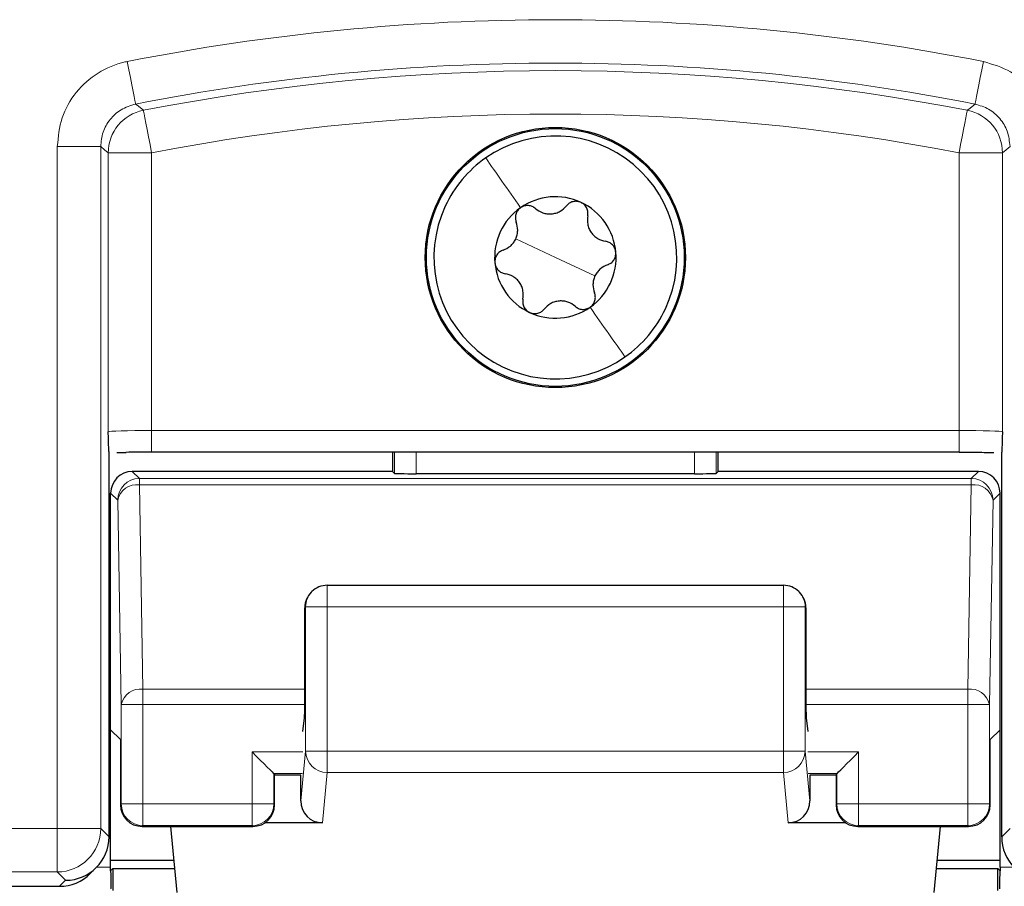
# Model space of a CAD drawing. Header units: millimetres. Extents: x 5 to 418, y 2 to 292.
# Tile 13 of 36: x 125 to 136, y 184 to 194. Entities that reach past the tile are written whole.
import ezdxf

# ---------------------------------------------------------------- set-up
doc = ezdxf.new("R2010")
doc.units = ezdxf.units.MM

msp = doc.modelspace()

# ---------------------------------------------------------------- linework, layer by layer
at = {"color": 7, "linetype": 'Continuous', "lineweight": 18}
for p, q in [((125.5098, 184.1964), (125.5098, 192.0586)), ((125.5098, 192.0586), (126.0097, 192.0586)), ((126.0097, 192.0586), (126.0097, 184.1964)), ((126.0973, 188.772), (126.0973, 191.9865)), ((126.0973, 191.9865), (126.5972, 191.9865)), ((126.5972, 191.9865), (126.5972, 188.7849)), ((135.9051, 191.9865), (136.405, 191.9865)), ((135.9051, 188.7849), (135.9051, 191.9865)), ((136.405, 191.9865), (136.405, 188.772)), ((131.2511, 190.7805), (130.7942, 190.9937)), ((131.2511, 190.7805), (131.7081, 190.5673)), ((126.5972, 188.5349), (126.5972, 188.7849)), ((126.5972, 188.7849), (135.9051, 188.7849)), ((135.9051, 188.5349), (135.9051, 188.7849)), ((129.3969, 188.2915), (129.3969, 188.5349)), ((129.6468, 188.5349), (129.6468, 188.2872)), ((132.8555, 188.2872), (132.8555, 188.5349)), ((133.1054, 188.5349), (133.1054, 188.2915)), ((126.3746, 188.3134), (126.4557, 188.2322)), ((136.0466, 188.2322), (136.1277, 188.3134)), ((126.4557, 188.2322), (126.4557, 188.1591)), ((126.4557, 188.2322), (136.0466, 188.2322)), ((136.0466, 188.1591), (136.0466, 188.2322)), ((126.4557, 188.1591), (126.4968, 185.8037)), ((126.4557, 188.1591), (136.0466, 188.1591)), ((136.0055, 185.8037), (136.0466, 188.1591)), ((126.2057, 187.9823), (126.1246, 188.0634)), ((126.2469, 185.6269), (126.2057, 187.9823)), ((136.2965, 187.9823), (136.2554, 185.6269)), ((136.3777, 188.0634), (136.2965, 187.9823)), ((128.6218, 186.7511), (128.6218, 187.001)), ((133.8805, 186.7511), (133.8805, 187.001)), ((128.3719, 186.7511), (128.3631, 186.7423)), ((128.3719, 186.7511), (128.6218, 186.7511)), ((128.3719, 185.088), (128.3719, 186.7511)), ((128.6218, 186.7511), (128.6218, 185.088)), ((133.8805, 186.7511), (128.6218, 186.7511)), ((133.8805, 185.088), (133.8805, 186.7511)), ((133.8805, 186.7511), (134.1304, 186.7511)), ((134.1304, 186.7511), (134.1304, 185.088)), ((134.1392, 186.7423), (134.1304, 186.7511)), ((126.4968, 185.8037), (126.4968, 185.6269)), ((126.4968, 185.8037), (128.3631, 185.8037)), ((134.1392, 185.8037), (136.0055, 185.8037)), ((136.0055, 185.6269), (136.0055, 185.8037)), ((126.4968, 185.6269), (126.2469, 185.6269)), ((126.2469, 184.4804), (126.2469, 185.6269)), ((126.4968, 185.6269), (126.4968, 184.4804)), ((126.4968, 185.6269), (128.3627, 185.6269)), ((134.1396, 185.6269), (136.0055, 185.6269)), ((136.0055, 184.4804), (136.0055, 185.6269)), ((136.2554, 185.6269), (136.0055, 185.6269)), ((136.2554, 185.6269), (136.2554, 184.4804)), ((128.3412, 185.0804), (127.7555, 185.0804)), ((127.7555, 184.4804), (127.7555, 185.0804)), ((128.3168, 184.5162), (128.3719, 185.088)), ((128.3719, 185.088), (128.6218, 185.088)), ((128.6218, 185.088), (133.8805, 185.088)), ((128.6218, 184.842), (128.6218, 185.088)), ((133.8805, 185.088), (134.1304, 185.088)), ((133.8805, 184.842), (133.8805, 185.088)), ((134.1304, 185.088), (134.1855, 184.5162)), ((134.7468, 185.0804), (134.1611, 185.0804)), ((134.7468, 185.0804), (134.7468, 184.4804)), ((128.3369, 184.8305), (128.0054, 184.8305)), ((128.0054, 184.8305), (128.0054, 184.4804)), ((128.6218, 184.842), (128.5661, 184.2629)), ((133.8805, 184.842), (128.6218, 184.842)), ((133.9362, 184.2629), (133.8805, 184.842)), ((134.4969, 184.8305), (134.1653, 184.8305)), ((134.4969, 184.4804), (134.4969, 184.8305)), ((126.2373, 184.4709), (126.2469, 184.4804)), ((126.4968, 184.4804), (126.2469, 184.4804)), ((126.4968, 184.4804), (127.7555, 184.4804)), ((126.4968, 184.4804), (126.4968, 184.2305)), ((127.7555, 184.2305), (127.7555, 184.4804)), ((128.0054, 184.4804), (127.7555, 184.4804)), ((128.0054, 184.4804), (128.015, 184.4709)), ((134.4873, 184.4709), (134.4969, 184.4804)), ((134.7468, 184.4804), (134.4969, 184.4804)), ((134.7468, 184.4804), (136.0055, 184.4804)), ((134.7468, 184.4804), (134.7468, 184.2305)), ((136.2554, 184.4804), (136.0055, 184.4804)), ((136.0055, 184.2305), (136.0055, 184.4804)), ((136.2554, 184.4804), (136.265, 184.4709)), ((126.4968, 184.2305), (126.4873, 184.221)), ((126.4968, 184.2305), (127.7555, 184.2305)), ((127.765, 184.221), (127.7555, 184.2305)), ((134.7468, 184.2305), (134.7373, 184.221)), ((134.7468, 184.2305), (136.0055, 184.2305)), ((136.015, 184.221), (136.0055, 184.2305)), ((115.9924, 184.1964), (125.5098, 184.1964)), ((125.5098, 184.1964), (126.0097, 184.1964)), ((125.5098, 184.1964), (125.5098, 183.6965)), ((126.0097, 184.1964), (126.1059, 184.1002)), ((136.3964, 184.1002), (136.4926, 184.1964)), ((125.5098, 183.6965), (115.9924, 183.6965)), ((125.6058, 183.6004), (125.5098, 183.6965)), ((125.9648, 183.7523), (126.1246, 183.7523)), ((136.3777, 183.7523), (136.5375, 183.7523)), ((125.5358, 183.5305), (125.6058, 183.6004))]:
    msp.add_line(p, q, dxfattribs=at)
at = {"color": 7, "linetype": 'Continuous', "lineweight": 25}
for p, q in [((126.1059, 184.1005), (126.1059, 188.536)), ((135.9051, 188.5349), (126.5972, 188.5349)), ((129.375, 188.5349), (129.375, 188.3134)), ((133.1273, 188.3134), (133.1273, 188.5349)), ((136.3964, 184.1005), (136.3964, 188.536)), ((126.1965, 188.5328), (126.3045, 188.5336)), ((129.375, 188.3134), (126.3746, 188.3134)), ((129.3969, 188.2915), (129.375, 188.3134)), ((133.1273, 188.3134), (133.1054, 188.2915)), ((136.1277, 188.3134), (133.1273, 188.3134)), ((132.8555, 188.2872), (129.6468, 188.2872)), ((126.1246, 185.3343), (126.1246, 188.0634)), ((136.3777, 185.3343), (136.3777, 188.0634)), ((128.6218, 187.001), (133.8805, 187.001)), ((128.445, 186.9279), (128.4375, 186.9204)), ((134.0648, 186.9204), (134.0572, 186.9279)), ((128.3631, 185.7206), (128.3631, 186.7423)), ((134.1392, 186.7423), (134.1392, 185.7206)), ((128.3412, 185.3172), (128.3593, 185.4734)), ((134.1429, 185.4734), (134.1611, 185.3172)), ((126.2373, 185.2216), (126.1246, 185.3343)), ((126.1246, 183.7523), (126.1246, 185.3343)), ((136.3777, 185.3343), (136.265, 185.2216)), ((136.3777, 183.7523), (136.3777, 185.3343)), ((126.2373, 185.2216), (126.2373, 184.4709)), ((136.265, 184.4709), (136.265, 185.2216)), ((128.0054, 184.8305), (128.015, 184.821)), ((128.015, 184.4709), (128.015, 184.821)), ((128.3185, 184.8121), (128.015, 184.8121)), ((128.3168, 184.5162), (128.3168, 184.8121)), ((134.4873, 184.8121), (134.1837, 184.8121)), ((134.1855, 184.8121), (134.1855, 184.5162)), ((134.4969, 184.8305), (134.4873, 184.821)), ((134.4873, 184.821), (134.4873, 184.4709)), ((126.4873, 184.221), (127.765, 184.221)), ((126.8145, 184.221), (126.888, 183.4583)), ((128.5661, 184.2629), (127.9036, 184.2629)), ((134.5987, 184.2629), (133.9362, 184.2629)), ((134.7373, 184.221), (136.015, 184.221)), ((135.6878, 184.221), (135.6143, 183.4583)), ((126.1059, 184.1002), (126.1059, 184.1005)), ((136.3964, 184.1002), (136.3964, 184.1005)), ((126.1246, 183.8301), (126.8522, 183.8301)), ((135.6501, 183.8301), (136.3777, 183.8301)), ((125.8895, 183.677), (125.9595, 183.7469)), ((126.1245, 183.7071), (126.1247, 183.7071)), ((126.1508, 183.7332), (126.1247, 183.7071)), ((126.1508, 183.7332), (126.1508, 183.4805)), ((126.8615, 183.7332), (126.1508, 183.7332)), ((136.3515, 183.7332), (135.6408, 183.7332)), ((136.3776, 183.7071), (136.3515, 183.7332)), ((136.3515, 183.4805), (136.3515, 183.7332)), ((136.3776, 183.7071), (136.3778, 183.7071)), ((115.501, 183.5305), (125.5358, 183.5305))]:
    msp.add_line(p, q, dxfattribs=at)
at = {"color": 7, "linetype": 'Continuous', "lineweight": 18, "flags": 128}
for points in [[(126.3161, 193.0396), (126.3348, 192.9449), (126.3527, 192.8538), (126.3693, 192.7697), (126.3839, 192.6957), (126.396, 192.6347), (126.405, 192.5889), (126.4107, 192.56), (126.4129, 192.5491)], [(136.1862, 193.0396), (136.1675, 192.9449), (136.1496, 192.8538), (136.133, 192.7697), (136.1184, 192.6957), (136.1063, 192.6347), (136.0973, 192.5889), (136.0916, 192.56), (136.0894, 192.5491)], [(126.4129, 192.5491), (126.4306, 192.5348), (126.5019, 192.4773)], [(136.0004, 192.4773), (136.0181, 192.4916), (136.0894, 192.5491)], [(126.5019, 192.4773), (126.504, 192.4664), (126.5096, 192.4375), (126.5185, 192.3916), (126.5304, 192.3306), (126.5448, 192.2565), (126.5611, 192.1724), (126.5788, 192.0812), (126.5972, 191.9865)], [(136.0004, 192.4773), (135.9983, 192.4664), (135.9927, 192.4375), (135.9838, 192.3916), (135.9719, 192.3306), (135.9575, 192.2565), (135.9412, 192.1724), (135.9235, 192.0812), (135.9051, 191.9865)], [(126.0973, 191.9865), (126.0534, 192.0227), (126.0097, 192.0586)], [(136.4926, 192.0586), (136.4489, 192.0227), (136.405, 191.9865)]]:
    msp.add_lwpolyline(points, dxfattribs=at)
at = {"color": 7, "linetype": 'Continuous', "lineweight": 25, "flags": 128}
for points in [[(127.7555, 185.0804), (127.8037, 185.0322), (127.8501, 184.9858), (127.893, 184.9429), (127.9307, 184.9052), (127.9618, 184.8741), (127.9852, 184.8507), (127.9999, 184.836), (128.0054, 184.8305)], [(134.4969, 184.8305), (134.5024, 184.836), (134.5171, 184.8507), (134.5405, 184.8741), (134.5716, 184.9052), (134.6093, 184.9429), (134.6522, 184.9858), (134.6986, 185.0322), (134.7468, 185.0804)]]:
    msp.add_lwpolyline(points, dxfattribs=at)
at = {"color": 7, "linetype": 'Continuous', "lineweight": 25}
for radius in [1.5, 1.486]:
    msp.add_circle((131.2511, 190.7805), radius, dxfattribs=at)
at = {"color": 7, "linetype": 'Continuous', "lineweight": 18}
for centre, radius, start, end in [((131.2511, 168.0305), 25.4913, 78.83718, 101.16282), ((131.2511, 168.0305), 24.9914, 78.83718, 101.16282), ((131.2511, 168.0305), 24.9038, 79.00614, 100.99386), ((126.5974, 191.9864), 0.5001, 101.01006, 179.9836), ((131.2511, 168.0305), 24.4039, 79.00614, 100.99386), ((135.9049, 191.9864), 0.5001, 0.0164, 78.98994), ((126.4558, 187.9822), 0.2501, 90.02088, 179.97858), ((136.0465, 187.9822), 0.2501, 0.02163, 89.9789), ((126.4272, 187.9342), 0.2266, 82.77443, 167.7613), ((136.0751, 187.9342), 0.2266, 12.23893, 97.22534), ((128.6218, 186.7512), 0.2499, 135.00325, 180.01845), ((133.8805, 186.7512), 0.2499, 359.97943, 44.99887), ((126.4683, 185.5789), 0.2266, 82.77647, 167.76154), ((136.034, 185.5789), 0.2266, 12.23859, 97.2235), ((128.6208, 185.0909), 0.2489, 180.67087, 270.24552), ((133.8815, 185.0909), 0.2489, 269.7552, 359.32841), ((126.4969, 184.4805), 0.2501, 180.01992, 269.97891), ((127.7554, 184.4805), 0.2501, 270.02099, 359.98019), ((134.7469, 184.4805), 0.2501, 180.01984, 269.97898), ((136.0054, 184.4805), 0.2501, 270.02099, 359.98008), ((125.5096, 184.1966), 0.5001, 270.02011, 359.9793)]:
    msp.add_arc(centre, radius, start, end, dxfattribs=at)
at = {"color": 7, "linetype": 'Continuous', "lineweight": 25}
for centre, radius, start, end in [((131.2511, 190.7805), 1.4, 334.98633, 124.98633), ((131.2511, 190.7805), 1.4, 124.98633, 154.98633), ((131.2511, 190.7805), 1.4, 154.98633, 304.98633), ((131.2511, 190.7805), 0.7, 64.98633, 124.98633), ((131.2511, 190.7805), 0.7, 4.98633, 64.98633), ((131.2511, 190.7805), 0.7, 124.98633, 184.98633), ((131.2511, 190.7805), 0.7, 304.98633, 4.98633), ((131.2511, 190.7805), 0.7, 184.98633, 244.98633), ((131.2511, 190.7805), 0.7, 244.98633, 304.98633), ((131.2511, 190.7805), 1.4, 304.98633, 334.98633), ((128.6218, 186.7511), 0.25, 90, 135), ((133.8805, 186.7511), 0.25, 45, 90), ((126.4874, 184.471), 0.2501, 180.02163, 269.9789), ((127.7649, 184.471), 0.2501, 270.02102, 359.97845), ((134.7374, 184.471), 0.2501, 180.02158, 269.97901), ((136.0149, 184.471), 0.2501, 270.02088, 359.97858)]:
    msp.add_arc(centre, radius, start, end, dxfattribs=at)
at = {"color": 7, "linetype": 'Continuous', "lineweight": 18}
for centre, start_param, end_param in [((126.5972, 188.7718), 1.5707963, 3.1241394), ((135.9051, 188.7718), 0.0174533, 1.5707963)]:
    msp.add_ellipse(centre, major_axis=(0.5, 0), ratio=0.0261826, start_param=start_param, end_param=end_param, dxfattribs=at)
at = {"color": 7, "linetype": 'Continuous', "lineweight": 25}
for centre, major_axis, ratio, start_param, end_param in [((126.5972, 188.5218), (0.75, 0), 0.0174551, 1.5707963, 1.9794839), ((126.3746, 188.0634), (0.1768, -0.1768), 0.9996955, 2.3563468, 3.9268385), ((136.1277, 188.0634), (-0.1768, -0.1768), 0.9996955, 2.3563468, 3.9268385), ((129.6468, 188.2916), (0.25, 0), 0.0174551, 3.1590459, 4.712389), ((132.8555, 188.2916), (0.25, 0), 0.0174551, 4.712389, 6.265732), ((128.6175, 186.7467), (0.2359, 0.0977), 0.9756194, 1.9722982, 2.7400908), ((133.8848, 186.7467), (0.2359, -0.0977), 0.9756194, 0.4015019, 1.1692945), ((128.6131, 186.7424), (0.1768, 0.1768), 0.9996955, 2.3385889, 2.3563468), ((133.8892, 186.7424), (0.1768, -0.1768), 0.9996955, 0.7852459, 0.8030037), ((128.3587, 185.7206), (0, 0.25), 0.0174551, 3.2911086, 4.712389), ((134.1436, 185.7206), (0, 0.25), 0.0174551, 1.5707963, 2.9920767), ((128.5668, 184.517), (-0.0244, -0.2529), 0.9838215, 4.8099607, 6.3776443), ((133.9355, 184.517), (-0.0244, 0.2529), 0.9838215, 3.0471336, 4.6148173), ((125.6058, 184.1004), (0.5001, 0), 0.9996955, 4.712389, 6.2828806), ((136.8965, 184.1004), (0.5001, 0), 0.9996955, 3.1418973, 4.712389), ((125.536, 184.0306), (0.3537, 0.3537), 0.9996955, 3.9268385, 4.712389), ((126.1202, 183.7523), (0, 0.25), 0.0174551, 4.5305121, 4.712389), ((126.129, 183.7523), (0, 0.25), 0.0174551, 1.7526732, 3.1241394), ((136.3733, 183.7523), (0, 0.25), 0.0174551, 3.1590459, 4.5305121), ((136.3821, 183.7523), (0, 0.25), 0.0174551, 1.5707963, 1.7526732)]:
    msp.add_ellipse(centre, major_axis=major_axis, ratio=ratio, start_param=start_param, end_param=end_param, dxfattribs=at)
at = {"color": 7, "linetype": 'Continuous', "lineweight": 18}
for points, knots in [([(126.3161, 193.0396), (126.3074, 193.0378), (126.1892, 193.0134), (125.9689, 192.9225), (125.7154, 192.6953), (125.5429, 192.3959), (125.5208, 192.1711), (125.5098, 192.0586)], [0, 0, 0, 0, 0.01936659, 0.26450738, 0.5096537, 0.75482775, 1, 1, 1, 1]), ([(136.9925, 192.0586), (136.9924, 192.0675), (136.9914, 192.1882), (136.9448, 192.4219), (136.771, 192.7146), (136.5107, 192.9417), (136.2944, 193.007), (136.1862, 193.0396)], [0, 0, 0, 0, 0.0193657, 0.2645105, 0.509653, 0.7548267, 1, 1, 1, 1]), ([(126.0097, 192.0586), (126.0152, 192.1149), (126.0262, 192.2275), (126.1126, 192.3763), (126.2421, 192.4963), (126.3545, 192.5311), (126.4129, 192.5491)], [0, 0, 0, 0, 0.2452696, 0.4904939, 0.7356928, 1, 1, 1, 1]), ([(136.0894, 192.5491), (136.1436, 192.5328), (136.2519, 192.5002), (136.3811, 192.3867), (136.4739, 192.2364), (136.4862, 192.1193), (136.4926, 192.0586)], [0, 0, 0, 0, 0.24526535, 0.49048757, 0.73568534, 1, 1, 1, 1]), ([(130.4484, 191.9275), (130.5088, 191.8413), (130.6295, 191.6688), (130.7763, 191.4589), (130.8498, 191.354)], [0, 0, 0, 0, 0.5000044, 1, 1, 1, 1]), ([(132.0539, 189.6335), (131.9935, 189.7197), (131.8728, 189.8922), (131.726, 190.102), (131.6525, 190.207)], [0, 0, 0, 0, 0.5000044, 1, 1, 1, 1])]:
    msp.add_open_spline(points, degree=3, knots=knots, dxfattribs=at)
at = {"color": 7, "linetype": 'Continuous', "lineweight": 25}
for points, knots in [([(131.0231, 191.3439), (131.0112, 191.3527), (130.9876, 191.3702), (130.9419, 191.3812), (130.8931, 191.3781), (130.8642, 191.362), (130.8498, 191.354)], [0, 0, 0, 0, 0.2508426, 0.4998228, 0.7500028, 1, 1, 1, 1]), ([(131.0231, 191.3439), (131.0489, 191.3253), (131.0876, 191.2974), (131.1544, 191.2823), (131.2071, 191.2807), (131.2588, 191.2913), (131.3224, 191.3176), (131.3559, 191.352), (131.3781, 191.3748)], [0, 0, 0, 0, 0.2491408, 0.3742758, 0.4988812, 0.623972, 0.7497369, 1, 1, 1, 1]), ([(131.5471, 191.4148), (131.5316, 191.4202), (131.5004, 191.431), (131.4517, 191.4257), (131.4086, 191.407), (131.3883, 191.3856), (131.3781, 191.3748)], [0, 0, 0, 0, 0.2492306, 0.4997313, 0.749342, 1, 1, 1, 1]), ([(131.625, 191.2596), (131.6267, 191.2743), (131.6301, 191.3036), (131.6167, 191.3486), (131.5896, 191.3894), (131.5613, 191.4063), (131.5471, 191.4148)], [0, 0, 0, 0, 0.2508641, 0.49981432, 0.74998603, 1, 1, 1, 1]), ([(130.8498, 191.354), (130.8373, 191.3432), (130.8124, 191.3216), (130.7927, 191.2768), (130.7873, 191.2301), (130.7957, 191.2018), (130.7999, 191.1876)], [0, 0, 0, 0, 0.2492286, 0.4997287, 0.7493288, 1, 1, 1, 1]), ([(131.625, 191.2596), (131.6218, 191.228), (131.617, 191.1805), (131.6374, 191.1152), (131.6624, 191.0688), (131.6973, 191.0292), (131.7519, 190.9873), (131.7984, 190.9755), (131.8294, 190.9677)], [0, 0, 0, 0, 0.2491385, 0.3742753, 0.4988739, 0.6239694, 0.7497369, 1, 1, 1, 1]), ([(130.6492, 190.8647), (130.6782, 190.8777), (130.7217, 190.8973), (130.7682, 190.9476), (130.7959, 190.9924), (130.8126, 191.0425), (130.8216, 191.1107), (130.8086, 191.1569), (130.7999, 191.1876)], [0, 0, 0, 0, 0.24908442, 0.37421972, 0.49883157, 0.62393451, 0.74971446, 1, 1, 1, 1]), ([(131.9485, 190.8413), (131.9454, 190.8575), (131.9392, 190.8899), (131.9102, 190.9294), (131.8724, 190.9574), (131.8437, 190.9642), (131.8294, 190.9677)], [0, 0, 0, 0, 0.2492181, 0.4997291, 0.7493361, 1, 1, 1, 1]), ([(130.6492, 190.8647), (130.6357, 190.8588), (130.6086, 190.8471), (130.5764, 190.8131), (130.5546, 190.7692), (130.5541, 190.7361), (130.5538, 190.7196)], [0, 0, 0, 0, 0.25078917, 0.49974851, 0.74992637, 1, 1, 1, 1]), ([(131.853, 190.6963), (131.8666, 190.7021), (131.8937, 190.7139), (131.9259, 190.7479), (131.9477, 190.7918), (131.9482, 190.8248), (131.9485, 190.8413)], [0, 0, 0, 0, 0.2507872, 0.4997189, 0.7499284, 1, 1, 1, 1]), ([(130.5538, 190.7196), (130.5569, 190.7035), (130.5631, 190.6711), (130.5921, 190.6316), (130.6299, 190.6036), (130.6585, 190.5967), (130.6729, 190.5933)], [0, 0, 0, 0, 0.2492181, 0.4997291, 0.7493361, 1, 1, 1, 1]), ([(131.853, 190.6963), (131.8241, 190.6832), (131.7805, 190.6637), (131.7341, 190.6133), (131.7064, 190.5685), (131.6897, 190.5185), (131.6807, 190.4502), (131.6937, 190.404), (131.7024, 190.3733)], [0, 0, 0, 0, 0.2490844, 0.3742197, 0.4988316, 0.6239345, 0.7497145, 1, 1, 1, 1]), ([(130.8773, 190.3013), (130.8805, 190.3329), (130.8853, 190.3804), (130.8649, 190.4458), (130.8399, 190.4922), (130.805, 190.5317), (130.7504, 190.5736), (130.7039, 190.5854), (130.6729, 190.5933)], [0, 0, 0, 0, 0.2491397, 0.3742772, 0.4988763, 0.6239724, 0.7497302, 1, 1, 1, 1]), ([(131.6525, 190.207), (131.665, 190.2177), (131.6899, 190.2393), (131.7096, 190.2842), (131.715, 190.3309), (131.7066, 190.3591), (131.7024, 190.3733)], [0, 0, 0, 0, 0.2492285, 0.4997287, 0.7493288, 1, 1, 1, 1]), ([(130.8773, 190.3013), (130.8756, 190.2866), (130.8722, 190.2573), (130.8855, 190.2124), (130.9127, 190.1716), (130.941, 190.1546), (130.9552, 190.1461)], [0, 0, 0, 0, 0.2508641, 0.49981432, 0.74998603, 1, 1, 1, 1]), ([(131.4792, 190.2171), (131.4534, 190.2357), (131.4147, 190.2636), (131.3479, 190.2787), (131.2952, 190.2802), (131.2435, 190.2697), (131.1799, 190.2434), (131.1464, 190.209), (131.1241, 190.1861)], [0, 0, 0, 0, 0.24914081, 0.37427578, 0.49888118, 0.62397202, 0.7497369, 1, 1, 1, 1]), ([(130.9552, 190.1461), (130.9707, 190.1407), (131.0019, 190.1299), (131.0506, 190.1353), (131.0937, 190.154), (131.114, 190.1754), (131.1241, 190.1861)], [0, 0, 0, 0, 0.2492306, 0.4997314, 0.749342, 1, 1, 1, 1]), ([(131.4792, 190.2171), (131.491, 190.2083), (131.5147, 190.1907), (131.5603, 190.1798), (131.6092, 190.1829), (131.6381, 190.199), (131.6525, 190.207)], [0, 0, 0, 0, 0.2508426, 0.4998227, 0.7500027, 1, 1, 1, 1]), ([(126.1059, 188.536), (126.1047, 188.5532), (126.1016, 188.5977), (126.0989, 188.708), (126.0973, 188.7714), (126.0973, 188.772)], [0, 0, 0, 0, 0.3845173, 0.9942375, 1, 1, 1, 1]), ([(136.405, 188.772), (136.405, 188.7714), (136.4033, 188.708), (136.4007, 188.5977), (136.3976, 188.5532), (136.3964, 188.536)], [0, 0, 0, 0, 0.0057625, 0.6154827, 1, 1, 1, 1]), ([(135.9051, 188.5349), (135.9637, 188.5348), (136.1064, 188.5347), (136.2319, 188.5335), (136.3057, 188.5328)], [0, 0, 0, 0, 0.4112779, 1, 1, 1, 1])]:
    msp.add_open_spline(points, degree=3, knots=knots, dxfattribs=at)

doc.saveas('drawing.dxf')
